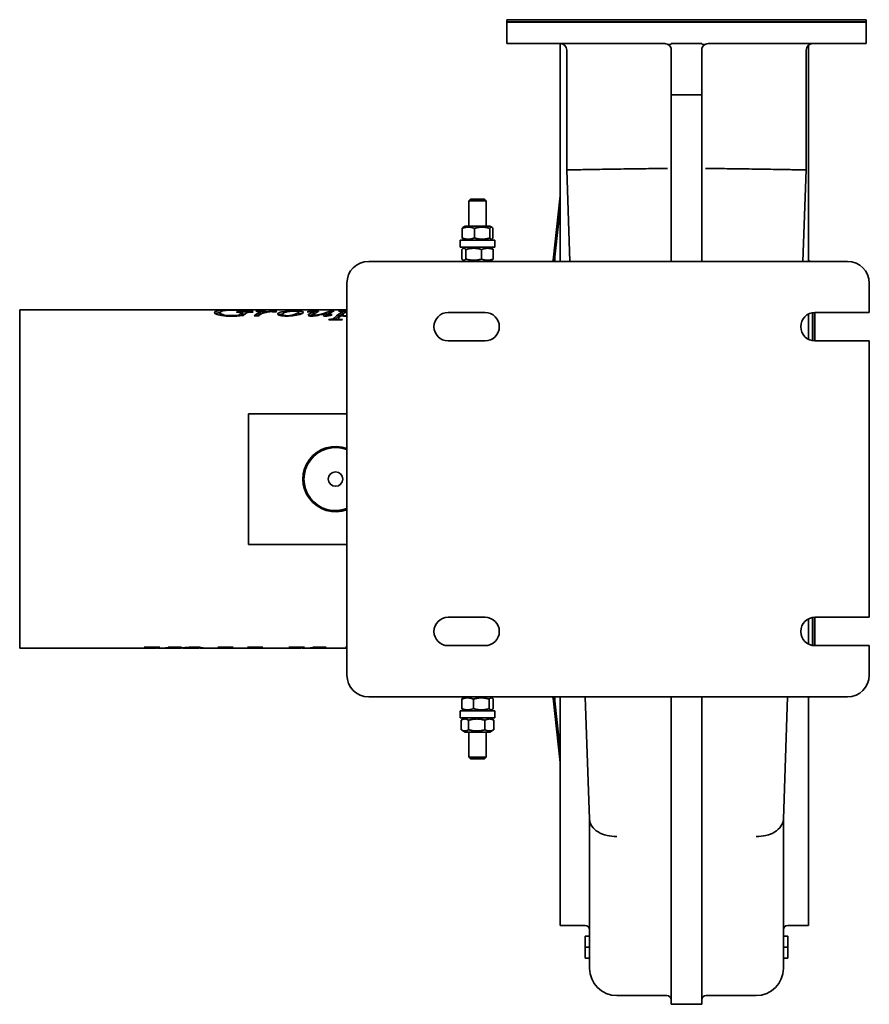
# Model space of a CAD drawing. Header units: millimetres. Extents: x 225 to 615, y 71 to 523.
import ezdxf

# ---------------------------------------------------------------- set-up
doc = ezdxf.new("R2010")
doc.units = ezdxf.units.MM
doc.header["$LTSCALE"] = 2
doc.layers.add('Krawędzie widoczne(ISO)', color=7, linetype='Continuous', lineweight=35, true_color=0x262659)

msp = doc.modelspace()

# ---------------------------------------------------------------- linework, layer by layer
at = {"layer": 'Krawędzie widoczne(ISO)'}
for p, q in [((613.67, 523.12), (448.67, 523.12)), ((448.67, 523.12), (448.67, 522.12)), ((613.67, 522.12), (448.67, 522.12)), ((448.77, 522.12), (448.67, 522.02)), ((448.67, 512.12), (448.67, 522.02)), ((613.67, 522.02), (448.67, 522.02)), ((613.57, 522.12), (613.67, 522.02)), ((613.67, 523.12), (613.67, 522.12)), ((613.67, 512.12), (613.67, 522.02)), ((448.67, 512.12), (521.17, 512.12)), ((473.17, 512.12), (473.17, 412.12)), ((524.17, 512.12), (524.17, 511.82)), ((531.17, 512.12), (524.17, 512.12)), ((531.17, 512.12), (538.17, 512.12)), ((538.17, 512.12), (538.17, 511.82)), ((613.67, 512.12), (541.17, 512.12)), ((587.17, 511.36), (587.17, 412.12)), ((476.17, 454.12), (476.17, 509.12)), ((524.17, 509.12), (524.17, 488.62)), ((538.17, 509.12), (538.17, 488.62)), ((586.17, 509.12), (586.17, 454.12)), ((524.17, 488.62), (524.17, 412.12)), ((524.17, 488.62), (538.17, 488.62)), ((538.17, 488.62), (538.17, 412.12)), ((477.65, 412.12), (476.17, 454.12)), ((584.69, 412.12), (586.17, 454.12)), ((431.94, 440.62), (431.17, 439.86)), ((439.17, 439.86), (431.17, 439.86)), ((431.17, 428.32), (431.17, 439.86)), ((431.94, 440.62), (438.4, 440.62)), ((438.4, 440.62), (439.17, 439.86)), ((439.17, 428.32), (439.17, 439.86)), ((473.17, 442.23), (469.88, 412.71)), ((470.83, 415.54), (473.17, 436.57)), ((428.07, 427.25), (428.07, 422.89)), ((429.52, 428.32), (428.55, 427.76)), ((440.82, 428.32), (429.52, 428.32)), ((433.74, 427.25), (433.74, 422.89)), ((440.82, 428.32), (441.79, 427.76)), ((440.84, 427.25), (440.84, 422.89)), ((442.26, 427.25), (442.26, 422.89)), ((443.17, 421.82), (427.17, 421.82)), ((427.17, 421.82), (427.17, 418.62)), ((429.52, 421.82), (428.55, 422.38)), ((440.82, 421.82), (441.79, 422.38)), ((443.17, 421.82), (443.17, 418.62)), ((443.17, 418.62), (427.17, 418.62)), ((427.93, 417.55), (427.93, 413.19)), ((429.52, 418.62), (428.45, 418.01)), ((429.83, 417.55), (429.83, 413.19)), ((437.07, 417.55), (437.07, 413.19)), ((440.82, 418.62), (441.89, 418.01)), ((442.41, 417.55), (442.41, 413.19)), ((605.17, 412.12), (385.17, 412.12)), ((429.52, 412.12), (428.45, 412.74)), ((440.82, 412.12), (441.89, 412.74)), ((375.17, 402.12), (375.17, 222.12)), ((615.17, 388.62), (615.17, 402.12)), ((224.82, 389.82), (224.82, 234.42)), ((224.82, 389.82), (375.17, 389.82)), ((329.34, 389.69), (329.34, 389.76)), ((330.58, 389.4), (330.09, 389.4)), ((330.21, 389.4), (330.21, 389.54)), ((331.43, 389.78), (331.91, 389.78)), ((331.43, 389.69), (331.43, 389.78)), ((335.34, 388.12), (335.34, 389.11)), ((359.27, 389.14), (359.27, 389.25)), ((359.99, 388.1), (359.99, 389.09)), ((366.97, 388.16), (366.97, 389.15)), ((367.28, 389.29), (369.3, 389.29)), ((367.28, 388.29), (367.28, 389.29)), ((371.24, 389.24), (371.24, 389.18)), ((373.15, 388.1), (373.15, 389.09)), ((316.91, 387.57), (316.91, 388.55)), ((324.81, 388.85), (324.44, 388.85)), ((324.59, 388.93), (332.06, 388.93)), ((324.59, 388.85), (324.59, 388.93)), ((325.37, 387.05), (325.37, 387.36)), ((326.96, 387.68), (326.96, 388.66)), ((326.96, 387.94), (328.41, 387.94)), ((334.58, 387.04), (332.55, 387.04)), ((336.02, 388.09), (336.02, 388.32)), ((345.55, 387.07), (345.55, 387.78)), ((352.97, 387.9), (352.97, 388.89)), ((359.5, 386.98), (359.5, 387.48)), ((365.72, 387.45), (365.72, 388.43)), ((366.33, 387.05), (366.33, 387.4)), ((373.03, 385.3), (366.78, 385.3)), ((366.91, 385.3), (366.91, 385.46)), ((367.28, 388.29), (367.39, 388.29)), ((368, 387.51), (368, 387.73)), ((371.13, 385.3), (371.13, 385.76)), ((372.72, 387.09), (372.72, 387.4)), ((374.88, 388.72), (374.88, 388.91)), ((421.67, 388.62), (438.67, 388.62)), ((587.17, 387.89), (587.17, 376.36)), ((589.07, 375.72), (589.07, 388.53)), ((589.17, 375.7), (589.17, 388.54)), ((590.17, 375.62), (590.17, 388.62)), ((590.17, 388.62), (615.17, 388.62)), ((438.67, 375.62), (421.67, 375.62)), ((615.17, 375.62), (590.17, 375.62)), ((615.17, 248.62), (615.17, 375.62)), ((329.93, 342.12), (375.17, 342.12)), ((329.93, 342.12), (329.93, 338.12)), ((329.93, 286.12), (329.93, 338.12)), ((329.93, 286.12), (329.93, 282.12)), ((375.17, 282.12), (329.93, 282.12)), ((421.67, 248.62), (438.67, 248.62)), ((587.17, 247.89), (587.17, 236.36)), ((589.07, 235.72), (589.07, 248.53)), ((589.17, 235.7), (589.17, 248.54)), ((590.17, 235.62), (590.17, 248.62)), ((590.17, 248.62), (615.17, 248.62)), ((438.67, 235.62), (421.67, 235.62)), ((615.17, 235.62), (590.17, 235.62)), ((615.17, 222.12), (615.17, 235.62)), ((224.82, 234.42), (286.68, 234.42)), ((282.1, 234.95), (289.16, 234.95)), ((284.85, 234.95), (284.85, 234.69)), ((286.83, 234.95), (286.83, 234.42)), ((287.08, 234.95), (287.08, 234.78)), ((287.14, 234.74), (287.14, 234.44)), ((289, 234.44), (289, 234.42)), ((289.01, 234.95), (289.01, 234.89)), ((289.08, 234.42), (297.83, 234.42)), ((293.14, 234.95), (299.13, 234.95)), ((294.13, 234.95), (294.13, 234.87)), ((294.52, 234.95), (294.52, 234.8)), ((297.13, 234.95), (297.13, 234.84)), ((298.98, 234.95), (298.98, 234.89)), ((300.28, 234.42), (306.45, 234.42)), ((303.86, 234.96), (303.86, 234.87)), ((307.3, 234.91), (307.3, 234.66)), ((308.92, 234.42), (315.85, 234.42)), ((316.02, 234.95), (322.86, 234.95)), ((317.82, 234.95), (317.82, 234.78)), ((317.91, 234.42), (329.45, 234.42)), ((321.23, 234.95), (321.23, 234.87)), ((322.67, 234.95), (322.67, 234.89)), ((329.63, 234.95), (336.47, 234.95)), ((331.42, 234.95), (331.42, 234.78)), ((331.51, 234.42), (353.15, 234.42)), ((334.83, 234.95), (334.83, 234.87)), ((336.27, 234.95), (336.27, 234.89)), ((345.91, 234.46), (339.02, 234.46)), ((339.57, 234.53), (346.45, 234.53)), ((345.91, 234.53), (345.91, 234.46)), ((348.57, 234.95), (355.63, 234.95)), ((351.32, 234.95), (351.32, 234.69)), ((353.3, 234.95), (353.3, 234.42)), ((353.55, 234.95), (353.55, 234.78)), ((353.61, 234.74), (353.61, 234.44)), ((355.47, 234.44), (355.47, 234.42)), ((355.48, 234.95), (355.48, 234.89)), ((355.55, 234.42), (375.17, 234.42)), ((359.61, 234.95), (365.6, 234.95)), ((360.6, 234.95), (360.6, 234.87)), ((361, 234.95), (361, 234.8)), ((363.6, 234.95), (363.6, 234.84)), ((371.57, 234.46), (364.69, 234.46)), ((365.23, 234.53), (372.11, 234.53)), ((365.45, 234.95), (365.45, 234.89)), ((371.57, 234.53), (371.57, 234.46)), ((374.7, 234.95), (375.17, 234.95)), ((605.17, 212.12), (385.17, 212.12)), ((427.94, 206.69), (427.94, 211.05)), ((429.52, 212.12), (428.45, 211.51)), ((433.29, 206.69), (433.29, 211.05)), ((440.52, 206.69), (440.52, 211.05)), ((440.82, 212.12), (441.88, 211.51)), ((442.4, 206.69), (442.4, 211.05)), ((469.88, 211.54), (473.17, 182.01)), ((473.17, 187.67), (470.83, 208.71)), ((473.17, 212.12), (473.17, 107.12)), ((486.67, 155.92), (484.69, 212.12)), ((524.17, 135.96), (524.17, 212.12)), ((538.17, 135.96), (538.17, 212.12)), ((575.67, 155.92), (577.65, 212.12)), ((587.17, 212.12), (587.17, 107.12)), ((427.17, 205.62), (443.17, 205.62)), ((427.17, 202.42), (427.17, 205.62)), ((429.52, 205.62), (428.45, 206.24)), ((440.82, 205.62), (441.88, 206.24)), ((443.17, 202.42), (443.17, 205.62)), ((427.17, 202.42), (443.17, 202.42)), ((427.67, 196.99), (427.67, 201.35)), ((429.52, 202.42), (427.87, 201.47)), ((431.09, 196.99), (431.09, 201.35)), ((438.59, 196.99), (438.59, 201.35)), ((440.82, 202.42), (442.47, 201.47)), ((442.66, 196.99), (442.66, 201.35)), ((429.52, 195.92), (427.87, 196.88)), ((429.52, 195.92), (440.82, 195.92)), ((431.17, 195.92), (431.17, 184.39)), ((439.17, 195.92), (439.17, 184.39)), ((440.82, 195.92), (442.47, 196.88)), ((431.17, 184.39), (439.17, 184.39)), ((431.94, 183.62), (431.17, 184.39)), ((438.4, 183.62), (431.94, 183.62)), ((438.4, 183.62), (439.17, 184.39)), ((486.67, 155.92), (486.67, 148.02)), ((486.67, 155.92), (486.67, 155.83)), ((575.67, 155.92), (575.67, 148.02)), ((575.67, 155.92), (575.67, 155.83)), ((486.67, 148.02), (486.67, 87.38)), ((575.67, 148.02), (575.67, 87.38)), ((524.17, 70.88), (524.17, 135.96)), ((538.17, 70.88), (538.17, 135.96)), ((473.17, 107.12), (484.67, 107.12)), ((587.17, 107.12), (577.67, 107.12)), ((486.67, 102.12), (484.67, 102.12)), ((484.67, 102.12), (484.67, 97.12)), ((575.67, 102.12), (577.67, 102.12)), ((577.67, 102.12), (577.67, 97.12)), ((486.67, 97.12), (484.67, 97.12)), ((484.67, 97.12), (484.67, 92.12)), ((575.67, 97.12), (577.67, 97.12)), ((577.67, 97.12), (577.67, 92.12)), ((486.67, 92.12), (484.67, 92.12)), ((575.67, 92.12), (577.67, 92.12)), ((499.17, 74.88), (522.17, 74.88)), ((540.17, 74.88), (563.17, 74.88)), ((524.17, 70.88), (538.17, 70.88))]:
    msp.add_line(p, q, dxfattribs=at)
msp.add_circle((369.93, 312.12), 3.32, dxfattribs=at)
for centre, radius, start, end in [((473.17, 509.12), 3, 0, 90), ((531.17, 429.62), 82.5, 94.8673, 95.8764), ((521.17, 509.12), 3, 0, 58.814), ((531.17, 429.62), 82.5, 84.1236, 85.1327), ((541.17, 509.12), 3, 121.186, 180), ((589.17, 509.12), 3, 90, 180), ((385.17, 402.12), 10, 90, 180), ((588.17, 413.12), 1, 180, 270), ((605.17, 402.12), 10, 0, 90), ((421.67, 382.12), 6.5, 90, 270), ((438.67, 382.12), 6.5, 270, 90), ((590.17, 382.12), 6.5, 90, 270), ((369.93, 312.12), 15, 69.5504, 290.4496), ((369.93, 312.12), 14.5, 68.8119, 291.1881), ((421.67, 242.12), 6.5, 90, 270), ((438.67, 242.12), 6.5, 270, 90), ((590.17, 242.12), 6.5, 90, 270), ((385.17, 222.12), 10, 180, 270), ((605.17, 222.12), 10, 270, 0), ((588.17, 211.12), 1, 90, 180), ((484.67, 105.12), 2, 0, 90), ((577.67, 105.12), 2, 90, 180), ((499.17, 87.38), 12.5, 180, 270), ((563.17, 87.38), 12.5, 270, 0), ((522.17, 72.88), 2, 0, 90), ((540.17, 72.88), 2, 90, 180)]:
    msp.add_arc(centre, radius, start, end, dxfattribs=at)
for centre, major_axis, start_param, end_param in [((469.88, 414.12), (-0.11, -2), 0.003097, 0.788495), ((470.83, 414.12), (-0.11, -2), 3.930088, 6.286282), ((469.88, 210.12), (0.11, -2), 2.353098, 3.138496), ((470.83, 210.12), (0.11, -2), 3.138496, 5.49469)]:
    msp.add_ellipse(centre, major_axis=major_axis, ratio=0.055478, start_param=start_param, end_param=end_param, dxfattribs=at)
for points, knots in [([(521.17, 512.12), (521.55, 512.12), (521.95, 512.05), (522.46, 511.84), (522.59, 511.77), (522.72, 511.69)], [-0.453314, -0.453314, -0.453314, -0.453314, -0.3396105, -0.3396105, -0.296507, -0.296507, -0.296507, -0.296507]), ([(541.17, 512.12), (540.79, 512.12), (540.39, 512.05), (539.88, 511.84), (539.74, 511.77), (539.62, 511.69)], [-0.453314, -0.453314, -0.453314, -0.453314, -0.3396105, -0.3396105, -0.296507, -0.296507, -0.296507, -0.296507]), ([(522.48, 454.81), (521.55, 454.8), (520.62, 454.79), (519.7, 454.78), (516.44, 454.74), (513.25, 454.7), (510.15, 454.66), (507.47, 454.63), (504.89, 454.59), (502.43, 454.55), (500.6, 454.53), (498.83, 454.5), (497.14, 454.47), (495.57, 454.45), (494.06, 454.43), (492.63, 454.4), (490.96, 454.38), (489.4, 454.35), (487.96, 454.33), (485.32, 454.28), (483.07, 454.24), (481.27, 454.21), (480.96, 454.21), (480.68, 454.2), (480.4, 454.2), (479.09, 454.17), (478.08, 454.16), (477.38, 454.14), (476.58, 454.13), (476.17, 454.12), (476.17, 454.12)], [-7.792822, -7.792822, -7.792822, -7.792822, -7.508319, -7.508319, -7.508319, -6.503667, -6.503667, -6.503667, -5.634023, -5.634023, -5.634023, -4.98545, -4.98545, -4.98545, -4.383434, -4.383434, -4.383434, -3.6819, -3.6819, -3.6819, -2.394134, -2.394134, -2.394134, -2.178387, -2.178387, -2.178387, -1.158932, -1.158932, -1.158932, 0, 0, 0, 0]), ([(539.85, 454.81), (540.79, 454.8), (541.71, 454.79), (542.64, 454.78), (545.9, 454.74), (549.09, 454.7), (552.19, 454.66), (554.87, 454.63), (557.45, 454.59), (559.91, 454.55), (561.74, 454.53), (563.51, 454.5), (565.2, 454.47), (566.77, 454.45), (568.28, 454.43), (569.71, 454.4), (571.38, 454.38), (572.93, 454.35), (574.37, 454.33), (577.02, 454.28), (579.27, 454.24), (581.07, 454.21), (581.37, 454.21), (581.66, 454.2), (581.94, 454.2), (583.24, 454.17), (584.25, 454.16), (584.96, 454.14), (585.76, 454.13), (586.17, 454.12), (586.17, 454.12)], [-7.792822, -7.792822, -7.792822, -7.792822, -7.508319, -7.508319, -7.508319, -6.503667, -6.503667, -6.503667, -5.634023, -5.634023, -5.634023, -4.98545, -4.98545, -4.98545, -4.383434, -4.383434, -4.383434, -3.6819, -3.6819, -3.6819, -2.394134, -2.394134, -2.394134, -2.178387, -2.178387, -2.178387, -1.158932, -1.158932, -1.158932, 0, 0, 0, 0]), ([(314.24, 388.59), (314.24, 388.86), (314.56, 389.08), (315.22, 389.25), (315.87, 389.42), (316.68, 389.53), (317.66, 389.6), (318.64, 389.67), (319.71, 389.71), (320.86, 389.74)], [0, 0, 0, 0, 1, 1, 1, 2, 2, 2, 3, 3, 3, 3]), ([(330.21, 389.54), (330.21, 389.61), (329.82, 389.66), (329.05, 389.7), (328.27, 389.74), (327.2, 389.75), (325.84, 389.75)], [0, 0, 0, 0, 1, 1, 1, 2, 2, 2, 2]), ([(330.27, 389.75), (330.48, 389.75), (330.67, 389.75), (330.83, 389.76), (330.98, 389.76), (331.18, 389.77), (331.43, 389.78)], [0, 0, 0, 0, 1, 1, 1, 2, 2, 2, 2]), ([(341.62, 388.88), (341.41, 388.88), (341.24, 388.89), (341.1, 388.91), (340.96, 388.93), (340.87, 388.96), (340.83, 389)], [0, 0, 0, 0, 1, 1, 1, 2, 2, 2, 2]), ([(342.03, 389.32), (342.33, 389.32), (342.56, 389.31), (342.73, 389.29), (342.9, 389.27), (342.99, 389.24), (342.99, 389.2)], [0, 0, 0, 0, 1, 1, 1, 2, 2, 2, 2]), ([(343.37, 387.97), (343.37, 388.25), (343.75, 388.51), (344.5, 388.72), (345.25, 388.94), (346.25, 389.09), (347.5, 389.18), (348.75, 389.28), (349.95, 389.32), (351.12, 389.32)], [0, 0, 0, 0, 1, 1, 1, 2, 2, 2, 3, 3, 3, 3]), ([(350.8, 389.24), (349.49, 389.24), (348.29, 389.14), (347.19, 388.85), (346.1, 388.55), (345.55, 388.2), (345.55, 387.78)], [0, 0, 0, 0, 1, 1, 1, 2, 2, 2, 2]), ([(352.97, 388.89), (352.97, 389.01), (352.77, 389.1), (352.37, 389.16), (351.97, 389.21), (351.44, 389.24), (350.8, 389.24)], [0, 0, 0, 0, 1, 1, 1, 2, 2, 2, 2]), ([(351.12, 389.32), (352.3, 389.32), (353.26, 389.28), (354.02, 389.18), (354.77, 389.08), (355.15, 388.94), (355.15, 388.74)], [0, 0, 0, 0, 1, 1, 1, 2, 2, 2, 2]), ([(359.56, 389.14), (359.34, 389.14), (359.11, 389.13), (358.89, 389.12), (358.67, 389.1), (358.17, 389.03), (357.38, 388.9)], [0, 0, 0, 0, 1, 1, 1, 2, 2, 2, 2]), ([(359.99, 389.09), (359.99, 389.1), (359.94, 389.12), (359.86, 389.13), (359.77, 389.14), (359.67, 389.14), (359.56, 389.14)], [0, 0, 0, 0, 1, 1, 1, 2, 2, 2, 2]), ([(360.13, 387.35), (360.44, 387.35), (360.84, 387.38), (361.33, 387.45), (361.82, 387.52), (362.47, 387.68), (363.28, 387.91), (364.1, 388.13), (364.77, 388.32), (365.3, 388.48), (365.83, 388.65), (366.38, 388.9), (366.97, 389.15)], [0, 0, 0, 0, 1, 1, 1, 2, 2, 2, 3, 3, 3, 4, 4, 4, 4]), ([(360.97, 389.32), (361.33, 389.32), (361.62, 389.31), (361.84, 389.28), (362.07, 389.25), (362.18, 389.21), (362.18, 389.16)], [0, 0, 0, 0, 1, 1, 1, 2, 2, 2, 2]), ([(373.15, 389.09), (373.15, 389.12), (373.08, 389.15), (372.94, 389.16), (372.81, 389.18), (372.6, 389.19), (372.31, 389.19)], [0, 0, 0, 0, 1, 1, 1, 2, 2, 2, 2]), ([(322.3, 386.93), (320.4, 386.93), (318.87, 387.03), (317.69, 387.21), (316.52, 387.4), (315.65, 387.63), (315.08, 387.89), (314.52, 388.15), (314.24, 388.38), (314.24, 388.59)], [0, 0, 0, 0, 1, 1, 1, 2, 2, 2, 3, 3, 3, 3]), ([(314.7, 388.09), (314.84, 388.15), (315.01, 388.21), (315.22, 388.26), (315.69, 388.38), (316.26, 388.47), (316.91, 388.54)], [0.687753, 0.687753, 0.687753, 0.687753, 1, 1, 1, 1.733065, 1.733065, 1.733065, 1.733065]), ([(316.91, 388.55), (316.91, 388.25), (317.35, 387.94), (318.22, 387.65), (319.1, 387.37), (320.44, 387.2), (322.27, 387.2)], [0, 0, 0, 0, 1, 1, 1, 2, 2, 2, 2]), ([(322.27, 387.2), (322.72, 387.2), (323.14, 387.21), (323.55, 387.23), (323.95, 387.25), (324.56, 387.3), (325.37, 387.36)], [0, 0, 0, 0, 1, 1, 1, 2, 2, 2, 2]), ([(327.59, 387.27), (326.37, 387.14), (325.39, 387.05), (324.65, 387), (323.9, 386.96), (323.12, 386.93), (322.3, 386.93)], [0, 0, 0, 0, 1, 1, 1, 2, 2, 2, 2]), ([(331.93, 388.85), (331.24, 388.85), (330.75, 388.83), (330.44, 388.81), (330.13, 388.78), (329.86, 388.74), (329.63, 388.68)], [0, 0, 0, 0, 1, 1, 1, 2, 2, 2, 2]), ([(347.49, 386.96), (346.27, 386.96), (345.28, 387.07), (344.52, 387.26), (343.75, 387.46), (343.37, 387.71), (343.37, 387.97)], [0, 0, 0, 0, 1, 1, 1, 2, 2, 2, 2]), ([(343.84, 387.5), (344.01, 387.58), (344.23, 387.66), (344.5, 387.74), (344.81, 387.83), (345.18, 387.91), (345.59, 387.98)], [0.6437946, 0.6437946, 0.6437946, 0.6437946, 1, 1, 1, 1.4259469, 1.4259469, 1.4259469, 1.4259469]), ([(345.55, 387.78), (345.55, 387.59), (345.76, 387.43), (346.19, 387.31), (346.61, 387.2), (347.15, 387.14), (347.8, 387.14)], [0, 0, 0, 0, 1, 1, 1, 2, 2, 2, 2]), ([(355.15, 388.74), (355.15, 388.52), (354.8, 388.27), (354.09, 387.99), (353.38, 387.7), (352.4, 387.45), (351.15, 387.26), (349.89, 387.06), (348.67, 386.96), (347.49, 386.96)], [0, 0, 0, 0, 1, 1, 1, 2, 2, 2, 3, 3, 3, 3]), ([(347.8, 387.14), (349.05, 387.14), (350.23, 387.39), (351.33, 387.81), (352.42, 388.23), (352.97, 388.59), (352.97, 388.89)], [0, 0, 0, 0, 1, 1, 1, 2, 2, 2, 2]), ([(352.97, 388.28), (353.36, 388.26), (353.71, 388.23), (354.02, 388.19), (354.17, 388.17), (354.3, 388.15), (354.42, 388.13)], [0.5866648, 0.5866648, 0.5866648, 0.5866648, 1, 1, 1, 1.1979401, 1.1979401, 1.1979401, 1.1979401]), ([(358.9, 386.96), (358.48, 386.96), (358.12, 387), (357.83, 387.07), (357.54, 387.15), (357.4, 387.24), (357.4, 387.35)], [0, 0, 0, 0, 1, 1, 1, 2, 2, 2, 2]), ([(365.72, 388.43), (364.16, 387.97), (362.86, 387.55), (361.8, 387.32), (360.75, 387.09), (359.78, 386.96), (358.9, 386.96)], [0, 0, 0, 0, 1, 1, 1, 2, 2, 2, 2]), ([(359.5, 387.48), (359.5, 387.44), (359.56, 387.41), (359.67, 387.38), (359.78, 387.36), (359.94, 387.35), (360.13, 387.35)], [0, 0, 0, 0, 1, 1, 1, 2, 2, 2, 2]), ([(365.28, 386.96), (364.99, 386.96), (364.75, 386.99), (364.57, 387.04), (364.39, 387.09), (364.3, 387.16), (364.3, 387.23)], [0, 0, 0, 0, 1, 1, 1, 2, 2, 2, 2]), ([(366.33, 387.4), (366.33, 387.37), (366.35, 387.34), (366.39, 387.32), (366.44, 387.31), (366.5, 387.3), (366.58, 387.3)], [0, 0, 0, 0, 1, 1, 1, 2, 2, 2, 2]), ([(366.58, 387.3), (366.69, 387.3), (366.82, 387.31), (366.96, 387.35), (367.1, 387.38), (367.44, 387.52), (368, 387.73)], [0, 0, 0, 0, 1, 1, 1, 2, 2, 2, 2]), ([(366.91, 385.46), (367.74, 385.47), (368.29, 385.52), (368.58, 385.6), (368.87, 385.68), (369.17, 385.9), (369.49, 386.24)], [0, 0, 0, 0, 1, 1, 1, 2, 2, 2, 2]), ([(371.13, 385.76), (371.13, 385.7), (371.19, 385.64), (371.29, 385.6), (371.39, 385.55), (371.56, 385.52), (371.79, 385.49), (372.02, 385.47), (372.48, 385.46), (373.16, 385.46)], [0, 0, 0, 0, 1, 1, 1, 2, 2, 2, 3, 3, 3, 3]), ([(374.74, 386.96), (374.3, 386.96), (373.9, 386.97), (373.56, 387), (373.22, 387.02), (372.84, 387.07), (372.41, 387.13)], [0, 0, 0, 0, 1, 1, 1, 2, 2, 2, 2]), ([(587.17, 239.38), (587.17, 239.38), (587.17, 239.38), (587.17, 239.38), (587.17, 239.38), (587.17, 239.38)], [0.11574517, 0.11574517, 0.11574517, 0.11574517, 0.12732997, 0.12732997, 0.14043785, 0.14043785, 0.14043785, 0.14043785]), ([(284.85, 234.69), (284.64, 234.74), (284.43, 234.78), (284.22, 234.81), (284, 234.83), (283.73, 234.85), (283.41, 234.87), (283.08, 234.88), (282.6, 234.89), (281.95, 234.89)], [0, 0, 0, 0, 1, 1, 1, 2, 2, 2, 3, 3, 3, 3]), ([(297.83, 234.42), (297.97, 234.42), (298.14, 234.43), (298.34, 234.45), (298.91, 234.49), (299.73, 234.59), (300.77, 234.71)], [0.641397, 0.641397, 0.641397, 0.641397, 1, 1, 1, 2, 2, 2, 2]), ([(305.23, 234.99), (306.39, 234.99), (307.35, 234.92), (308.13, 234.83), (308.9, 234.73), (309.29, 234.59), (309.29, 234.5)], [0, 0, 0, 0, 1, 1, 1, 2, 2, 2, 2]), ([(307.3, 234.66), (307.3, 234.74), (307.1, 234.81), (306.7, 234.85), (306.3, 234.9), (305.81, 234.93), (305.25, 234.93)], [0, 0, 0, 0, 1, 1, 1, 2, 2, 2, 2]), ([(317.82, 234.78), (317.82, 234.81), (317.71, 234.84), (317.48, 234.86), (317.25, 234.87), (316.73, 234.89), (315.89, 234.89)], [0, 0, 0, 0, 1, 1, 1, 2, 2, 2, 2]), ([(331.42, 234.78), (331.42, 234.81), (331.31, 234.84), (331.08, 234.86), (330.86, 234.87), (330.33, 234.89), (329.5, 234.89)], [0, 0, 0, 0, 1, 1, 1, 2, 2, 2, 2]), ([(351.32, 234.69), (351.11, 234.74), (350.9, 234.78), (350.69, 234.81), (350.47, 234.83), (350.2, 234.85), (349.88, 234.87), (349.55, 234.88), (349.07, 234.89), (348.42, 234.89)], [0, 0, 0, 0, 1, 1, 1, 2, 2, 2, 3, 3, 3, 3]), ([(486.67, 155.83), (486.71, 154.76), (487.07, 153.68), (487.75, 152.69), (488.42, 151.69), (489.4, 150.78), (490.62, 150.04), (491.79, 149.33), (493.16, 148.77), (494.66, 148.42), (496.09, 148.08), (497.61, 147.93), (499.14, 147.98), (499.15, 147.98), (499.16, 147.98), (499.17, 147.98)], [0, 0, 0, 0, 0.496559, 0.496559, 0.496559, 0.997993, 0.997993, 0.997993, 1.480056, 1.480056, 1.480056, 1.940102, 1.940102, 1.940102, 1.9429, 1.9429, 1.9429, 1.9429]), ([(575.67, 155.83), (575.63, 154.76), (575.26, 153.68), (574.59, 152.69), (573.91, 151.69), (572.94, 150.78), (571.72, 150.04), (570.55, 149.33), (569.17, 148.77), (567.68, 148.42), (566.25, 148.08), (564.73, 147.93), (563.2, 147.98), (563.19, 147.98), (563.18, 147.98), (563.17, 147.98)], [0, 0, 0, 0, 0.496559, 0.496559, 0.496559, 0.997993, 0.997993, 0.997993, 1.480056, 1.480056, 1.480056, 1.940102, 1.940102, 1.940102, 1.9429, 1.9429, 1.9429, 1.9429])]:
    msp.add_open_spline(points, degree=3, knots=knots, dxfattribs=at)
for points, weights in [([(433.74, 427.25), (430.91, 428.33), (428.07, 427.25)], [1, 1.15470053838, 1]), ([(428.07, 427.25), (428.33, 427.63), (428.55, 427.76)], [1, 1.0496052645, 1.06739832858]), ([(440.84, 427.25), (437.29, 428.33), (433.74, 427.25)], [1, 1.15470053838, 1]), ([(442.26, 427.25), (441.55, 428.33), (440.84, 427.25)], [1, 1.15470053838, 1]), ([(428.07, 422.89), (430.91, 421.81), (433.74, 422.89)], [1, 1.15470053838, 1]), ([(428.55, 422.38), (428.33, 422.51), (428.07, 422.89)], [1.06739832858, 1.0496052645, 1]), ([(433.74, 422.89), (437.29, 421.81), (440.84, 422.89)], [1, 1.15470053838, 1]), ([(440.84, 422.89), (441.55, 421.81), (442.26, 422.89)], [1, 1.15470053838, 1]), ([(429.83, 417.55), (428.88, 418.63), (427.93, 417.55)], [1, 1.15470053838, 1]), ([(437.07, 417.55), (433.45, 418.63), (429.83, 417.55)], [1, 1.15470053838, 1]), ([(442.41, 417.55), (439.74, 418.63), (437.07, 417.55)], [1, 1.15470053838, 1]), ([(441.89, 418.01), (442.13, 417.86), (442.41, 417.55)], [1.05957052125, 1.04026565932, 1]), ([(427.93, 413.19), (428.88, 412.11), (429.83, 413.19)], [1, 1.15470053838, 1]), ([(429.83, 413.19), (433.45, 412.11), (437.07, 413.19)], [1, 1.15470053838, 1]), ([(437.07, 413.19), (439.74, 412.11), (442.41, 413.19)], [1, 1.15470053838, 1]), ([(442.41, 413.19), (442.13, 412.88), (441.89, 412.74)], [1, 1.04026565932, 1.05957052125]), ([(433.29, 211.05), (430.61, 212.13), (427.94, 211.05)], [1, 1.15470053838, 1]), ([(427.94, 211.05), (428.21, 211.37), (428.45, 211.51)], [1, 1.04060565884, 1.0598950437]), ([(440.52, 211.05), (436.91, 212.13), (433.29, 211.05)], [1, 1.15470053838, 1]), ([(442.4, 211.05), (441.46, 212.13), (440.52, 211.05)], [1, 1.15470053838, 1]), ([(427.94, 206.69), (430.61, 205.61), (433.29, 206.69)], [1, 1.15470053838, 1]), ([(428.45, 206.24), (428.21, 206.38), (427.94, 206.69)], [1.0598950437, 1.04060565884, 1]), ([(433.29, 206.69), (436.91, 205.61), (440.52, 206.69)], [1, 1.15470053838, 1]), ([(440.52, 206.69), (441.46, 205.61), (442.4, 206.69)], [1, 1.15470053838, 1]), ([(431.09, 201.35), (429.38, 202.43), (427.67, 201.35)], [1, 1.15470053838, 1]), ([(438.59, 201.35), (434.84, 202.43), (431.09, 201.35)], [1, 1.15470053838, 1]), ([(442.66, 201.35), (440.63, 202.43), (438.59, 201.35)], [1, 1.15470053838, 1]), ([(442.47, 201.47), (442.57, 201.41), (442.66, 201.35)], [1.01469346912, 1.0077333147, 1]), ([(427.67, 196.99), (429.38, 195.91), (431.09, 196.99)], [1, 1.15470053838, 1]), ([(431.09, 196.99), (434.84, 195.91), (438.59, 196.99)], [1, 1.15470053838, 1]), ([(438.59, 196.99), (440.63, 195.91), (442.66, 196.99)], [1, 1.15470053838, 1]), ([(442.66, 196.99), (442.57, 196.93), (442.47, 196.88)], [1, 1.0077333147, 1.01469346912])]:
    msp.add_rational_spline(points, weights, degree=2, dxfattribs=at)
for points in [[(319.02, 389.49), (317.62, 389.3), (316.91, 389.01), (316.91, 388.55)], [(325.84, 389.75), (323.06, 389.75), (320.78, 389.73), (319.02, 389.49)], [(320.86, 389.74), (322.44, 389.77), (324.11, 389.78), (325.84, 389.78)], [(325.84, 389.78), (327.12, 389.78), (328.29, 389.78), (329.34, 389.76)], [(329.34, 389.76), (329.76, 389.75), (330.07, 389.75), (330.27, 389.75)], [(330.09, 389.4), (330.17, 389.47), (330.21, 389.51), (330.21, 389.54)], [(331.91, 389.78), (331.47, 389.72), (331.02, 389.6), (330.58, 389.4)], [(333.33, 389.23), (334.84, 389.26), (336.36, 389.29), (337.87, 389.32)], [(333.5, 389.17), (333.44, 389.19), (333.38, 389.21), (333.33, 389.23)], [(334.47, 389.19), (334.3, 389.19), (333.97, 389.18), (333.5, 389.17)], [(335.15, 389.16), (334.97, 389.18), (334.75, 389.19), (334.47, 389.19)], [(334.91, 388.8), (335.2, 388.96), (335.34, 389.05), (335.34, 389.11)], [(335.34, 389.11), (335.34, 389.13), (335.28, 389.15), (335.15, 389.16)], [(337.87, 389.32), (337.25, 389.08), (336.63, 388.74), (336.02, 388.32)], [(336.02, 388.32), (337.59, 388.84), (339, 389.08), (340.27, 389.21)], [(340.03, 389.05), (339.8, 389.03), (339.45, 388.98), (338.99, 388.9)], [(340.46, 389.06), (340.3, 389.06), (340.16, 389.06), (340.03, 389.05)], [(340.27, 389.21), (340.99, 389.29), (341.58, 389.32), (342.03, 389.32)], [(340.71, 389.05), (340.64, 389.06), (340.56, 389.06), (340.46, 389.06)], [(340.83, 389), (340.81, 389.03), (340.77, 389.04), (340.71, 389.05)], [(342.53, 388.97), (342.33, 388.91), (342.02, 388.88), (341.62, 388.88)], [(342.99, 389.2), (342.99, 389.13), (342.84, 389.05), (342.53, 388.97)], [(356.97, 388.95), (357.7, 389.1), (358.46, 389.2), (359.27, 389.25)], [(357.38, 388.9), (357.25, 388.92), (357.11, 388.93), (356.97, 388.95)], [(359.27, 389.25), (359.88, 389.3), (360.45, 389.32), (360.97, 389.32)], [(359.49, 388.82), (359.82, 388.97), (359.99, 389.06), (359.99, 389.09)], [(362.18, 389.16), (362.18, 389.1), (361.97, 388.98), (361.56, 388.79)], [(369.3, 389.29), (368.49, 388.97), (367.68, 388.52), (366.87, 387.93)], [(366.97, 389.15), (367.08, 389.2), (367.18, 389.24), (367.28, 389.29)], [(371.24, 389.24), (372.55, 389.26), (373.86, 389.29), (375.17, 389.31)], [(372.31, 389.19), (372.06, 389.19), (371.7, 389.18), (371.24, 389.18)], [(372.84, 388.89), (373.05, 389), (373.15, 389.06), (373.15, 389.09)], [(375.17, 389.06), (375.07, 389.01), (374.98, 388.96), (374.88, 388.91)], [(374.88, 388.91), (374.98, 388.93), (375.08, 388.95), (375.17, 388.96)], [(316.91, 387.57), (316.91, 387.49), (316.95, 387.41), (317.01, 387.33)], [(324.44, 388.85), (324.49, 388.88), (324.54, 388.9), (324.59, 388.93)], [(326.62, 388.79), (326.25, 388.83), (325.64, 388.85), (324.81, 388.85)], [(325.37, 387.36), (325.81, 387.75), (326.24, 388.09), (326.68, 388.39)], [(326.3, 387.14), (326.42, 387.23), (326.55, 387.32), (326.68, 387.4)], [(326.96, 388.66), (326.96, 388.72), (326.85, 388.76), (326.62, 388.79)], [(326.68, 388.39), (326.87, 388.51), (326.96, 388.6), (326.96, 388.66)], [(326.68, 387.4), (326.87, 387.52), (326.96, 387.61), (326.96, 387.68)], [(328.91, 388.3), (328.47, 388), (328.03, 387.66), (327.59, 387.27)], [(329.63, 388.68), (329.49, 388.64), (329.25, 388.53), (328.91, 388.3)], [(332.06, 388.93), (332.02, 388.9), (331.97, 388.88), (331.93, 388.85)], [(332.55, 387.04), (333.34, 387.77), (334.12, 388.36), (334.91, 388.8)], [(333.72, 387.04), (334.12, 387.34), (334.51, 387.59), (334.91, 387.82)], [(335, 387.47), (334.86, 387.33), (334.72, 387.19), (334.58, 387.04)], [(334.91, 387.82), (335.2, 387.97), (335.34, 388.06), (335.34, 388.12)], [(335.63, 387.89), (335.26, 387.67), (335.05, 387.52), (335, 387.47)], [(335.34, 388.28), (335.57, 388.28), (335.79, 388.29), (336.02, 388.29)], [(336.59, 388.31), (336.22, 388.19), (335.9, 388.05), (335.63, 387.89)], [(338.99, 388.9), (338.25, 388.76), (337.45, 388.58), (336.59, 388.31)], [(352.78, 387.58), (352.91, 387.69), (352.97, 387.8), (352.97, 387.9)], [(357.4, 387.35), (357.4, 387.51), (357.63, 387.76), (358.11, 388.05)], [(358.03, 387.03), (358.05, 387.04), (358.08, 387.06), (358.11, 387.08)], [(358.11, 388.05), (358.57, 388.34), (359.03, 388.6), (359.49, 388.82)], [(358.11, 387.08), (358.57, 387.36), (359.03, 387.61), (359.49, 387.83)], [(359.49, 387.83), (359.82, 387.99), (359.99, 388.07), (359.99, 388.1)], [(360.11, 387.98), (359.7, 387.74), (359.5, 387.56), (359.5, 387.48)], [(359.99, 388.3), (360.22, 388.31), (360.45, 388.32), (360.67, 388.32)], [(361.56, 388.79), (361.08, 388.56), (360.59, 388.29), (360.11, 387.98)], [(364.3, 387.23), (364.3, 387.31), (364.36, 387.41), (364.47, 387.53)], [(364.47, 387.53), (364.62, 387.68), (365.04, 388.02), (365.72, 388.43)], [(364.99, 386.97), (365.18, 387.11), (365.43, 387.28), (365.72, 387.45)], [(366.52, 387.08), (366.1, 387), (365.68, 386.96), (365.28, 386.96)], [(365.72, 387.64), (366.12, 387.79), (366.54, 387.97), (366.97, 388.16)], [(366.87, 387.93), (366.51, 387.67), (366.33, 387.48), (366.33, 387.4)], [(368.4, 387.66), (367.79, 387.41), (367.16, 387.21), (366.52, 387.08)], [(366.78, 385.3), (366.83, 385.35), (366.87, 385.4), (366.91, 385.46)], [(366.97, 388.16), (367.08, 388.2), (367.18, 388.25), (367.28, 388.29)], [(368, 387.73), (368.13, 387.71), (368.27, 387.69), (368.4, 387.66)], [(369.49, 386.24), (370.61, 387.4), (371.72, 388.29), (372.84, 388.89)], [(369.5, 385.3), (370.61, 386.44), (371.73, 387.31), (372.84, 387.9)], [(371.43, 386.17), (371.23, 385.96), (371.13, 385.82), (371.13, 385.76)], [(372.41, 387.13), (372.09, 386.83), (371.76, 386.51), (371.43, 386.17)], [(373.86, 388.29), (373.48, 388.02), (373.1, 387.73), (372.72, 387.4)], [(372.72, 387.4), (373.27, 387.24), (374.02, 387.15), (374.96, 387.15)], [(372.84, 387.9), (373.05, 388.01), (373.15, 388.07), (373.15, 388.1)], [(373.16, 385.46), (373.12, 385.4), (373.08, 385.35), (373.03, 385.3)], [(373.15, 388.28), (373.39, 388.29), (373.63, 388.29), (373.87, 388.29)], [(375.17, 388.8), (374.6, 388.66), (374.16, 388.49), (373.86, 388.29)], [(375.17, 386.96), (375.03, 386.96), (374.88, 386.96), (374.74, 386.96)], [(374.96, 387.15), (375.03, 387.15), (375.1, 387.16), (375.17, 387.16)], [(587.17, 384.87), (587.17, 384.86), (587.17, 384.86), (587.17, 384.86)], [(281.95, 234.89), (282, 234.91), (282.05, 234.93), (282.1, 234.95)], [(285.54, 234.54), (285.41, 234.56), (285.18, 234.61), (284.85, 234.69)], [(286.83, 234.42), (286.4, 234.41), (285.97, 234.45), (285.54, 234.54)], [(287.14, 234.44), (287.04, 234.44), (286.94, 234.44), (286.83, 234.44)], [(287.44, 234.85), (287.2, 234.83), (287.08, 234.81), (287.08, 234.78)], [(287.08, 234.78), (287.08, 234.76), (287.2, 234.7), (287.44, 234.64)], [(287.88, 234.54), (287.64, 234.49), (287.39, 234.46), (287.14, 234.44)], [(289.01, 234.89), (288.28, 234.89), (287.76, 234.88), (287.44, 234.85)], [(287.44, 234.64), (287.86, 234.53), (288.28, 234.46), (288.7, 234.43)], [(288.7, 234.43), (290.1, 234.46), (291.5, 234.52), (292.91, 234.62)], [(294.23, 234.62), (292.49, 234.5), (290.74, 234.43), (289, 234.42)], [(289, 234.42), (289.02, 234.42), (289.05, 234.42), (289.08, 234.42)], [(289.16, 234.95), (289.11, 234.93), (289.06, 234.91), (289.01, 234.89)], [(292.91, 234.62), (293.73, 234.68), (294.22, 234.73), (294.38, 234.76)], [(293.01, 234.89), (293.05, 234.91), (293.1, 234.93), (293.14, 234.95)], [(294.13, 234.87), (294.01, 234.88), (293.64, 234.89), (293.01, 234.89)], [(294.52, 234.8), (294.52, 234.83), (294.39, 234.85), (294.13, 234.87)], [(297.13, 234.84), (296.43, 234.8), (295.47, 234.71), (294.23, 234.62)], [(294.38, 234.76), (294.48, 234.77), (294.52, 234.79), (294.52, 234.8)], [(298.98, 234.89), (298.23, 234.89), (297.61, 234.87), (297.13, 234.84)], [(299.13, 234.95), (299.08, 234.93), (299.03, 234.91), (298.98, 234.89)], [(301.25, 234.5), (300.22, 234.35), (299.64, 234.43), (299.5, 234.57)], [(300.77, 234.71), (301.61, 234.8), (302.48, 234.88), (303.39, 234.94)], [(303.86, 234.87), (302.84, 234.77), (301.97, 234.6), (301.25, 234.5)], [(303.39, 234.94), (303.92, 234.97), (304.53, 234.99), (305.23, 234.99)], [(305.25, 234.93), (304.71, 234.93), (304.25, 234.91), (303.86, 234.87)], [(306.45, 234.42), (307.02, 234.42), (307.3, 234.53), (307.3, 234.66)], [(308.13, 234.47), (307.85, 234.49), (307.56, 234.52), (307.24, 234.56)], [(309.29, 234.5), (309.29, 234.41), (308.9, 234.4), (308.13, 234.47)], [(315.85, 234.42), (316.38, 234.42), (316.92, 234.49), (317.45, 234.62)], [(315.89, 234.89), (315.94, 234.91), (315.98, 234.93), (316.02, 234.95)], [(319.51, 234.62), (318.63, 234.4), (317.76, 234.36), (316.88, 234.5)], [(317.45, 234.62), (317.7, 234.68), (317.82, 234.74), (317.82, 234.78)], [(320.41, 234.81), (320.11, 234.77), (319.81, 234.7), (319.51, 234.62)], [(321.23, 234.87), (320.87, 234.86), (320.59, 234.84), (320.41, 234.81)], [(322.67, 234.89), (321.95, 234.89), (321.47, 234.89), (321.23, 234.87)], [(322.86, 234.95), (322.8, 234.93), (322.74, 234.91), (322.67, 234.89)], [(329.45, 234.42), (329.99, 234.42), (330.52, 234.49), (331.05, 234.62)], [(329.5, 234.89), (329.54, 234.91), (329.58, 234.93), (329.63, 234.95)], [(333.11, 234.62), (332.24, 234.4), (331.36, 234.36), (330.48, 234.5)], [(331.05, 234.62), (331.3, 234.68), (331.42, 234.74), (331.42, 234.78)], [(334.01, 234.81), (333.72, 234.77), (333.42, 234.7), (333.11, 234.62)], [(334.83, 234.87), (334.47, 234.86), (334.2, 234.84), (334.01, 234.81)], [(336.27, 234.89), (335.55, 234.89), (335.07, 234.89), (334.83, 234.87)], [(336.47, 234.95), (336.4, 234.93), (336.34, 234.91), (336.27, 234.89)], [(339.02, 234.46), (339.21, 234.47), (339.39, 234.5), (339.57, 234.53)], [(346.45, 234.53), (346.27, 234.5), (346.09, 234.47), (345.91, 234.46)], [(348.42, 234.89), (348.47, 234.91), (348.52, 234.93), (348.57, 234.95)], [(352.01, 234.54), (351.88, 234.56), (351.65, 234.61), (351.32, 234.69)], [(353.3, 234.42), (352.87, 234.41), (352.44, 234.45), (352.01, 234.54)], [(353.61, 234.44), (353.51, 234.44), (353.41, 234.44), (353.3, 234.44)], [(353.91, 234.85), (353.67, 234.83), (353.55, 234.81), (353.55, 234.78)], [(353.55, 234.78), (353.55, 234.76), (353.67, 234.7), (353.91, 234.64)], [(354.36, 234.54), (354.11, 234.49), (353.86, 234.46), (353.61, 234.44)], [(355.48, 234.89), (354.75, 234.89), (354.23, 234.88), (353.91, 234.85)], [(353.91, 234.64), (354.33, 234.53), (354.75, 234.46), (355.17, 234.43)], [(355.17, 234.43), (356.57, 234.46), (357.98, 234.52), (359.38, 234.62)], [(360.7, 234.62), (358.96, 234.5), (357.21, 234.43), (355.47, 234.42)], [(355.47, 234.42), (355.49, 234.42), (355.52, 234.42), (355.55, 234.42)], [(355.63, 234.95), (355.58, 234.93), (355.53, 234.91), (355.48, 234.89)], [(359.38, 234.62), (360.2, 234.68), (360.69, 234.73), (360.85, 234.76)], [(359.48, 234.89), (359.52, 234.91), (359.57, 234.93), (359.61, 234.95)], [(360.6, 234.87), (360.48, 234.88), (360.11, 234.89), (359.48, 234.89)], [(361, 234.8), (361, 234.83), (360.86, 234.85), (360.6, 234.87)], [(363.6, 234.84), (362.9, 234.8), (361.94, 234.71), (360.7, 234.62)], [(360.85, 234.76), (360.95, 234.77), (361, 234.79), (361, 234.8)], [(365.45, 234.89), (364.7, 234.89), (364.08, 234.87), (363.6, 234.84)], [(364.69, 234.46), (364.87, 234.47), (365.05, 234.5), (365.23, 234.53)], [(365.6, 234.95), (365.55, 234.93), (365.5, 234.91), (365.45, 234.89)], [(372.11, 234.53), (371.93, 234.5), (371.75, 234.47), (371.57, 234.46)], [(374.55, 234.89), (374.6, 234.91), (374.65, 234.93), (374.7, 234.95)], [(375.17, 234.89), (374.99, 234.89), (374.78, 234.89), (374.55, 234.89)]]:
    msp.add_open_spline(points, degree=3, dxfattribs=at)

doc.saveas('drawing.dxf')
